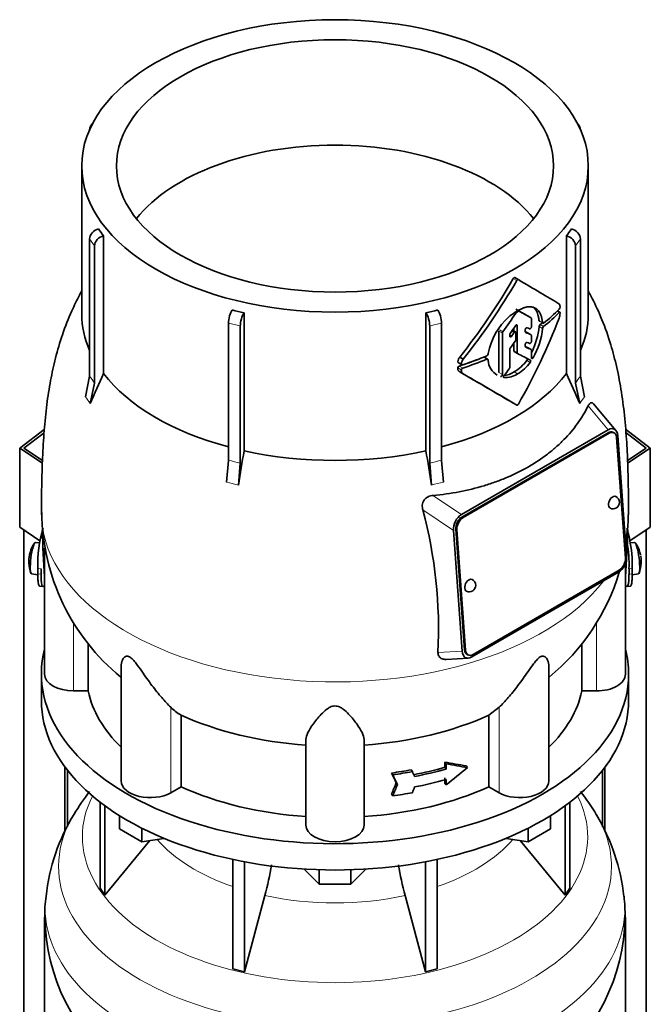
# Model space of a CAD drawing. Header units: millimetres. Extents: x 166 to 773, y -4101 to 2521.
# Tile 10 of 30: x 578 to 773, y -1601 to -1295. Entities that reach past the tile are written whole.
import ezdxf

# ---------------------------------------------------------------- set-up
doc = ezdxf.new("R2010")
doc.units = ezdxf.units.MM
for name, color, linetype in [('LOW_134-20', 7, 'Continuous'), ('M5X8_UNI7687', 7, 'Continuous'), ('VSI134_DIFFUSORE', 7, 'Continuous'), ('VSI134_TERMINALE', 7, 'Continuous'), ('VSI134_TESTATA', 7, 'Continuous')]:
    doc.layers.add(name, color=color, linetype=linetype)

# ---------------------------------------------------------------- blocks, each defined once
blk = doc.blocks.new('SE4')
at = {"layer": 'LOW_134-20', "color": 7, "linetype": 'Continuous', "lineweight": 35}
for p, q in [((579.14, -3834.09), (579.14, -1453.66)), ((771.99, -3834.09), (771.99, -1453.66)), ((591.89, -1527.18), (591.89, -1546.93)), ((592.64, -1528.17), (592.64, -1545.56)), ((758.49, -1528.17), (758.49, -1545.64)), ((759.24, -1527.18), (759.24, -1547.15))]:
    blk.add_line(p, q, dxfattribs=at)
at = {"layer": 'M5X8_UNI7687', "color": 7, "linetype": 'Continuous', "lineweight": 35}
for p, q in [((584.06, -1457.64), (582.75, -1457.52)), ((768.38, -1457.52), (767.08, -1457.64)), ((581.55, -1467.3), (583.47, -1467.6)), ((767.65, -1467.6), (769.58, -1467.3))]:
    blk.add_line(p, q, dxfattribs=at)
for centre, radius, start, end in [((590.66, -1463.46), 10, 144.9873, 163.3043), ((760.47, -1463.46), 10, 16.6957, 35.0127), ((590.66, -1463.46), 10, 166.4722, 175.0433), ((760.47, -1463.46), 10, 11.8797, 13.5278), ((1136.57, -1406.9), 370.34, 188.5064, 188.6141), ((590.66, -1463.46), 10, 182.7249, 201.02), ((760.47, -1463.46), 10, 338.98, 357.2751)]:
    blk.add_arc(centre, radius, start, end, dxfattribs=at)
for centre, major_axis, ratio, start_param, end_param in [((582.15, -1462.41), (0.6, 4.89), 0.169759, 0.004788, 3.136805), ((768.98, -1462.41), (0.6, -4.89), 0.169759, 0.004788, 3.136805), ((590.68, -1463.37), (9.78, -2.08), 0.810411, 3.076577, 3.120069), ((760.45, -1463.37), (-9.78, -2.08), 0.810411, 3.163117, 3.206609), ((589.14, -1461.46), (-7.36, -5.62), 0.747167, 5.690056, 5.839748), ((590.65, -1463.58), (9.94, -1.06), 0.589949, 3.115062, 3.229621), ((760.48, -1463.58), (-9.94, -1.06), 0.589949, 3.053564, 3.168123), ((761.99, -1461.46), (7.36, -5.62), 0.747167, 0.443437, 0.593129)]:
    blk.add_ellipse(centre, major_axis=major_axis, ratio=ratio, start_param=start_param, end_param=end_param, dxfattribs=at)
at = {"layer": 'VSI134_DIFFUSORE', "color": 7, "linetype": 'Continuous', "lineweight": 35}
for p, q in [((584.57, -1498.37), (584.57, -1506.53)), ((766.57, -1506.53), (766.57, -1498.37)), ((602.74, -1538.04), (602.74, -1564.71)), ((748.39, -1538.04), (748.39, -1564.71)), ((604.27, -1539.18), (604.27, -1566.85)), ((746.86, -1539.18), (746.86, -1566.85)), ((608.81, -1546.29), (608.81, -1542.24)), ((742.32, -1546.29), (742.32, -1542.24)), ((615.75, -1550.3), (608.81, -1546.29)), ((615.75, -1550.3), (615.75, -1546.13)), ((735.38, -1550.3), (735.38, -1546.13)), ((742.32, -1546.29), (735.38, -1550.3)), ((604.27, -1566.85), (618.13, -1549.93)), ((622.57, -1549.25), (615.75, -1550.3)), ((735.38, -1550.3), (728.56, -1549.25)), ((733, -1549.93), (746.86, -1566.85)), ((643.87, -1555.78), (643.87, -1589.71)), ((647.56, -1556.52), (647.56, -1590.59)), ((703.57, -1556.52), (703.57, -1590.59)), ((707.26, -1555.78), (707.26, -1589.71)), ((670.66, -1563.43), (666.01, -1558.78)), ((670.66, -1563.43), (670.66, -1559)), ((685.12, -1558.78), (680.47, -1563.43)), ((680.47, -1563.43), (680.47, -1559)), ((602.74, -1564.71), (604.27, -1566.85)), ((680.47, -1563.43), (670.66, -1563.43)), ((746.86, -1566.85), (748.39, -1564.71)), ((647.56, -1590.59), (653.84, -1566.98)), ((697.29, -1566.98), (703.57, -1590.59)), ((585.57, -1573.71), (585.57, -1616.76)), ((765.57, -1616.76), (765.57, -1573.71)), ((643.87, -1589.71), (647.56, -1590.59)), ((703.57, -1590.59), (707.26, -1589.71))]:
    blk.add_line(p, q, dxfattribs=at)
for centre, radius, start, end in [((652.83, -1576.36), 67.64, 142.0151, 149.254), ((697.56, -1577.08), 68.69, 30.6827, 38.076), ((644.58, -1572.89), 58.76, 148.0382, 174.4926), ((703.43, -1573.99), 62.04, 6.1947, 31.0911), ((564, -1542.66), 93.08, 344.857, 350.8464), ((785.82, -1542.87), 91.75, 189.176, 195.2315), ((610.02, -1572.04), 24.4, 168.6814, 183.9855), ((672.9, -1574.76), 92.58, 0.6467, 4.7026), ((646.29, -1572.82), 60.63, 180.8665, 232.3264), ((704.24, -1572.58), 61.25, 308.0561, 358.9367)]:
    blk.add_arc(centre, radius, start, end, dxfattribs=at)
for centre, major_axis, start_param, end_param in [((675.57, -1498.37), (91, 0), 2.993207, 6.283185), ((675.57, -1498.37), (91, 0), 0, 0.148386), ((675.57, -1506.53), (-91, 0), 0, 3.141593)]:
    blk.add_ellipse(centre, major_axis=major_axis, ratio=0.57735, start_param=start_param, end_param=end_param, dxfattribs=at)
at = {"layer": 'VSI134_DIFFUSORE', "color": 4, "linetype": 'Continuous', "lineweight": 9}
for centre, major_axis, start_param, end_param in [((675.57, -1548.79), (-78.3, 0), 0, 3.425204), ((675.57, -1548.79), (-78.3, 0), 5.999574, 6.283185), ((675.57, -1557.99), (85.67, 0), 2.810229, 6.283185), ((675.57, -1557.99), (85.67, 0), 0, 0.327773), ((675.57, -1533.68), (-61.63, 0), 0.463231, 1.030574), ((675.57, -1533.68), (61.63, 0), 5.252612, 5.819954), ((675.57, -1570.74), (-89.83, 0), 6.215651, 6.283185), ((675.57, -1570.74), (-89.83, 0), 0, 3.208497), ((675.57, -1533.68), (-61.63, 0), 1.210556, 1.931037)]:
    blk.add_ellipse(centre, major_axis=major_axis, ratio=0.57735, start_param=start_param, end_param=end_param, dxfattribs=at)
at = {"layer": 'VSI134_TERMINALE', "color": 7, "linetype": 'Continuous', "lineweight": 35}
for p, q in [((577.85, -1428.31), (585.48, -1422.47)), ((585.4, -1423.49), (579.14, -1428.29)), ((765.61, -1422.44), (773.28, -1428.31)), ((771.99, -1428.29), (765.7, -1423.46)), ((584.87, -1432.98), (577.85, -1428.31)), ((577.85, -1452.81), (577.85, -1428.31)), ((579.14, -1428.29), (584.9, -1432.11)), ((766.22, -1432.12), (771.99, -1428.29)), ((773.28, -1428.31), (766.26, -1432.98)), ((773.28, -1452.81), (773.28, -1428.31)), ((584.14, -1456.99), (577.85, -1452.81)), ((773.28, -1452.81), (766.96, -1457)), ((583.47, -1467.24), (583.47, -1465.61)), ((584.46, -1467.32), (584.46, -1465.69)), ((766.68, -1467.32), (766.68, -1465.69)), ((767.67, -1467.24), (767.67, -1465.61)), ((584.07, -1471.07), (585.06, -1471.15)), ((766.07, -1471.15), (767.06, -1471.07))]:
    blk.add_line(p, q, dxfattribs=at)
at = {"layer": 'VSI134_TERMINALE', "color": 4, "linetype": 'Continuous', "lineweight": 9}
for p, q in [((583.47, -1465.61), (584.46, -1465.69)), ((584.46, -1467.32), (583.47, -1467.24)), ((766.68, -1465.69), (767.67, -1465.61)), ((767.67, -1467.24), (766.68, -1467.32))]:
    blk.add_line(p, q, dxfattribs=at)
at = {"layer": 'VSI134_TERMINALE', "color": 7, "linetype": 'Continuous', "lineweight": 35}
for centre, radius, start, end in [((620.51, -1464.26), 37.07, 162.5529, 182.0785), ((729.05, -1464.47), 38.63, 358.3189, 17.0497), ((729.8, -1464.33), 36.9, 357.8966, 10.8333)]:
    blk.add_arc(centre, radius, start, end, dxfattribs=at)
for points, knots in [([(584.06, -1471.07), (583.99, -1471.07), (583.93, -1471.02), (583.8, -1470.83), (583.74, -1470.68), (583.66, -1470.36), (583.64, -1470.23), (583.6, -1469.97), (583.56, -1469.68), (583.53, -1469.34), (583.51, -1468.98), (583.5, -1468.79), (583.47, -1468.17), (583.47, -1467.73), (583.47, -1467.24)], [0.3962895, 0.3962895, 0.3962895, 0.3962895, 0.5, 0.5, 0.625, 0.625, 0.6875, 0.6875, 0.75, 0.8125, 0.8125, 0.875, 0.875, 1, 1, 1, 1]), ([(584.46, -1467.32), (584.46, -1467.81), (584.46, -1468.25), (584.49, -1468.86), (584.5, -1469.05), (584.52, -1469.41), (584.54, -1469.59), (584.59, -1470.06), (584.63, -1470.32), (584.73, -1470.75), (584.79, -1470.91), (584.93, -1471.12), (585.01, -1471.16), (585.14, -1471.15), (585.19, -1471.13), (585.29, -1471.06), (585.39, -1470.96), (585.5, -1470.82), (585.55, -1470.73)], [0, 0, 0, 0, 0.125, 0.125, 0.1875, 0.1875, 0.25, 0.25, 0.375, 0.375, 0.5, 0.5, 0.625, 0.625, 0.6875, 0.6875, 0.75, 0.8096651, 0.8096651, 0.8096651, 0.8096651]), ([(765.57, -1470.73), (765.63, -1470.81), (765.68, -1470.89), (765.85, -1471.07), (765.94, -1471.14), (766.12, -1471.16), (766.2, -1471.12), (766.34, -1470.91), (766.4, -1470.76), (766.48, -1470.44), (766.5, -1470.31), (766.54, -1470.05), (766.58, -1469.76), (766.61, -1469.42), (766.63, -1469.06), (766.64, -1468.87), (766.67, -1468.25), (766.68, -1467.81), (766.68, -1467.32)], [0.189779, 0.189779, 0.189779, 0.189779, 0.25, 0.25, 0.375, 0.375, 0.5, 0.5, 0.625, 0.625, 0.6875, 0.6875, 0.75, 0.8125, 0.8125, 0.875, 0.875, 1, 1, 1, 1]), ([(767.67, -1467.24), (767.67, -1467.73), (767.66, -1468.17), (767.63, -1468.78), (767.62, -1468.97), (767.6, -1469.33), (767.58, -1469.51), (767.54, -1469.98), (767.49, -1470.24), (767.39, -1470.67), (767.33, -1470.83), (767.2, -1471.02), (767.14, -1471.07), (767.07, -1471.07)], [0, 0, 0, 0, 0.125, 0.125, 0.1875, 0.1875, 0.25, 0.25, 0.375, 0.375, 0.5, 0.5, 0.6059848, 0.6059848, 0.6059848, 0.6059848])]:
    blk.add_open_spline(points, degree=3, knots=knots, dxfattribs=at)
at = {"layer": 'VSI134_TESTATA', "color": 7, "linetype": 'Continuous', "lineweight": 35}
for p, q in [((600.45, -1327.63), (599.84, -1328.48)), ((751.29, -1328.48), (750.68, -1327.63)), ((599.5, -1329.56), (599.5, -1329.58)), ((751.63, -1329.58), (751.63, -1329.56)), ((597.07, -1340.79), (597.07, -1386.79)), ((754.07, -1386.79), (754.07, -1340.79)), ((599.5, -1405.99), (599.5, -1363.44)), ((603.83, -1362.46), (603.83, -1405.2)), ((747.3, -1405.2), (747.3, -1362.46)), ((751.63, -1363.44), (751.63, -1405.99)), ((601.03, -1365.57), (601.03, -1408.12)), ((750.1, -1408.12), (750.1, -1365.57)), ((732.38, -1376.04), (731.32, -1375.43)), ((745.25, -1386.16), (744.52, -1385.73)), ((647.38, -1386.35), (647.38, -1429.09)), ((703.75, -1429.09), (703.75, -1386.35)), ((736.34, -1387.91), (735.27, -1387.29)), ((736.43, -1390.62), (736.43, -1388.13)), ((642.53, -1432.08), (642.53, -1389.53)), ((646.22, -1390.42), (646.22, -1432.96)), ((704.91, -1432.96), (704.91, -1390.42)), ((708.6, -1389.53), (708.6, -1432.08)), ((731.54, -1392.26), (730.56, -1391.7)), ((730.99, -1391.06), (730.99, -1391.95)), ((732.05, -1398.72), (732.05, -1390.31)), ((734.54, -1392.2), (734.54, -1391.62)), ((726.36, -1392.01), (726.36, -1404.87)), ((727.43, -1405.49), (727.43, -1392.63)), ((729.73, -1393.54), (729.73, -1393.12)), ((731.64, -1394.6), (731.64, -1392.49)), ((736.34, -1393.15), (735.27, -1392.53)), ((736.43, -1395.18), (736.43, -1393.37)), ((729.73, -1403.26), (729.73, -1397.72)), ((730.99, -1395.74), (730.99, -1398.11)), ((734.54, -1396.74), (734.54, -1396.17)), ((736.34, -1397.72), (735.27, -1397.11)), ((736.43, -1400.32), (736.43, -1397.95)), ((714.21, -1400.04), (715.31, -1400.68)), ((722.88, -1400.72), (721.8, -1400.1)), ((723.01, -1398.93), (723, -1399.12)), ((723, -1400.94), (723.01, -1401.11)), ((731.09, -1398.34), (732.16, -1398.95)), ((713.78, -1401.78), (714.88, -1402.41)), ((598.2, -1412.33), (599.5, -1405.99)), ((714.22, -1404.65), (715.32, -1405.29)), ((751.63, -1405.99), (752.93, -1412.33)), ((601.03, -1408.12), (599.73, -1414.46)), ((751.4, -1414.46), (750.1, -1408.12)), ((762.62, -1422.81), (755.72, -1414.6)), ((714.74, -1448.88), (760.25, -1422.6)), ((760.18, -1423.52), (714.92, -1449.64)), ((760.53, -1423.68), (715.28, -1449.81)), ((762.01, -1423.52), (761.65, -1423.35)), ((765.55, -1462.36), (762.84, -1425.01)), ((763.19, -1424.44), (765.91, -1461.79)), ((641.99, -1438.86), (642.53, -1432.08)), ((646.22, -1432.96), (645.69, -1439.74)), ((705.45, -1439.74), (704.91, -1432.96)), ((708.6, -1432.08), (709.14, -1438.86)), ((714.99, -1491.18), (712.28, -1453.84)), ((712.99, -1453.42), (715.7, -1490.77)), ((713.34, -1453.58), (716.05, -1490.94)), ((585.57, -1459.29), (585.57, -1498.37)), ((765.57, -1498.37), (765.57, -1464.03)), ((763.45, -1466.75), (717.94, -1493.02)), ((718.36, -1492.26), (763.61, -1466.13)), ((599.09, -1503.57), (599.09, -1488.85)), ((752.04, -1488.85), (752.04, -1503.57)), ((716.53, -1492.25), (716.88, -1492.42)), ((710.04, -1493.76), (716.87, -1493.37)), ((609.29, -1495.98), (609.29, -1531.44)), ((741.84, -1531.44), (741.84, -1496)), ((599.09, -1503.57), (594.57, -1503.57)), ((756.57, -1503.57), (752.04, -1503.57)), ((726.48, -1508.6), (723.28, -1511.07)), ((627.86, -1533.26), (627.86, -1511.07)), ((723.28, -1511.07), (723.28, -1533.26)), ((666.57, -1545.13), (666.57, -1518.62)), ((684.57, -1545.13), (684.57, -1518.62)), ((709.59, -1527.23), (709.59, -1525.59)), ((709.59, -1525.59), (709.97, -1526.13)), ((709.97, -1526.13), (709.97, -1527.76)), ((693.09, -1529), (693.48, -1529.54)), ((699.16, -1528.03), (699.54, -1528.57)), ((709.59, -1527.23), (709.97, -1527.76)), ((716.19, -1526.75), (716.58, -1527.29)), ((694.52, -1532.07), (694.91, -1532.61)), ((709.59, -1532.13), (709.59, -1530.49)), ((709.59, -1532.13), (709.97, -1532.66)), ((709.97, -1531.03), (709.97, -1532.66)), ((627.86, -1533.26), (624.65, -1535.11)), ((726.48, -1535.11), (723.28, -1533.26)), ((693.09, -1535.53), (693.48, -1536.08))]:
    blk.add_line(p, q, dxfattribs=at)
at = {"layer": 'VSI134_TESTATA', "color": 4, "linetype": 'Continuous', "lineweight": 9}
for p, q in [((601.03, -1365.57), (599.5, -1363.44)), ((751.63, -1363.44), (750.1, -1365.57)), ((731.88, -1376.33), (730.82, -1375.72)), ((736.33, -1387.91), (735.27, -1387.29)), ((739.88, -1389.42), (738.81, -1388.8)), ((745.07, -1386.22), (744.41, -1385.84)), ((646.22, -1390.42), (642.53, -1389.53)), ((708.6, -1389.53), (704.91, -1390.42)), ((727.57, -1392.24), (726.5, -1391.63)), ((731.7, -1390.11), (732.05, -1390.31)), ((739.88, -1391.18), (738.81, -1390.56)), ((740.18, -1390.58), (739.11, -1389.96)), ((727.43, -1392.63), (726.36, -1392.01)), ((729.73, -1393.2), (730.33, -1393.55)), ((731.06, -1392.5), (730.32, -1392.07)), ((736.32, -1393.14), (735.26, -1392.52)), ((736.32, -1397.72), (735.26, -1397.1)), ((722.59, -1400.72), (721.53, -1400.11)), ((732.05, -1398.72), (730.99, -1398.11)), ((736.43, -1399.98), (736.95, -1400.28)), ((714.71, -1404.05), (713.61, -1403.42)), ((714.75, -1402.12), (713.65, -1401.48)), ((715.16, -1403.49), (714.06, -1402.85)), ((734.99, -1401.07), (736.05, -1401.69)), ((726.36, -1404.87), (727.43, -1405.49)), ((727.84, -1406.31), (727.97, -1406.38)), ((731.07, -1404.65), (732.13, -1405.27)), ((598.58, -1412.82), (598.2, -1412.33)), ((598.58, -1412.82), (599.73, -1414.46)), ((751.77, -1413.89), (752.93, -1412.33)), ((751.77, -1413.89), (751.4, -1414.46)), ((754.02, -1415.19), (760.25, -1422.6)), ((760.53, -1423.68), (760.18, -1423.52)), ((642.9, -1439.04), (641.99, -1438.86)), ((642.9, -1439.04), (645.69, -1439.74)), ((706.36, -1439.48), (705.45, -1439.74)), ((706.36, -1439.48), (709.14, -1438.86)), ((714.74, -1448.88), (705.93, -1442.96)), ((712.28, -1453.84), (702.8, -1447.46)), ((715.28, -1449.81), (714.92, -1449.64)), ((713.34, -1453.58), (712.99, -1453.42)), ((585.5, -1468.23), (585.57, -1468.24)), ((765.57, -1468.24), (765.63, -1468.23)), ((594.57, -1503.57), (594.57, -1482.43)), ((756.57, -1503.57), (756.57, -1482.43)), ((707.48, -1491.61), (714.99, -1491.18)), ((716.05, -1490.94), (715.7, -1490.77)), ((624.65, -1535.11), (624.65, -1508.6)), ((726.48, -1535.11), (726.48, -1508.6))]:
    blk.add_line(p, q, dxfattribs=at)
at = {"layer": 'VSI134_TESTATA', "color": 7, "linetype": 'Continuous', "lineweight": 35}
for centre, radius, start, end in [((634.46, -1338.87), 38.66, 213.7109, 217.6034), ((716.67, -1338.87), 38.66, 322.3966, 326.2891), ((564.36, -1279.86), 192.09, 321.2685, 330.0618), ((562.21, -1278.63), 195.79, 321.4403, 330.0659), ((672.95, -1271.28), 117.87, 255.627, 257.474), ((678.18, -1271.28), 117.87, 282.526, 284.373), ((744.88, -1383.71), 0.189, 48.4238, 58.9517), ((744.27, -1384.5), 1.05, 319.4362, 2.2381), ((742.99, -1402.77), 20.34, 131.4374, 169.1268), ((732.18, -1386.82), 0.701, 121.3426, 147.4783), ((732.58, -1386.07), 0.25, 66.4547, 125.8549), ((739.48, -1386.01), 5.86, 340.0202, 355.9303), ((716.99, -1388.59), 21.91, 333.0686, 354.8481), ((718.12, -1389.2), 21.85, 329.5363, 354.8235), ((739.74, -1390.65), 0.93, 132.5622, 174.2913), ((740.8, -1391.27), 0.927, 132.3786, 174.2656), ((728.11, -1392.66), 0.685, 142.728, 177.4247), ((730.44, -1393.15), 0.71, 144.7473, 177.5843), ((730.9, -1394.57), 0.742, 324.5379, 357.5626), ((730.45, -1397.75), 0.719, 143.3889, 177.4377), ((716.38, -1401.71), 2.74, 142.4032, 175.1746), ((717.51, -1402.36), 2.77, 142.6885, 175.0994), ((722.3, -1399.04), 0.701, 294.3064, 353.4391), ((714.26, -1403.47), 0.65, 107.3621, 174.8958), ((715.36, -1404.11), 0.652, 107.6582, 174.966), ((728.73, -1400.7), 5.74, 184.0787, 240.0861), ((729.01, -1403.22), 0.729, 320.6246, 357.2202), ((724.75, -1393.81), 12.56, 300.2581, 324.6507), ((725.8, -1394.4), 12.58, 300.2436, 324.5986), ((801.22, -1497.98), 218.11, 154.8225, 157.4837), ((-408.02, -3348.9), 2244.89, 59.51557, 59.98786), ((-408.54, -3352.23), 2248.03, 59.51593, 60.00441), ((727.28, -1398.8), 6.98, 274.5485, 302.9777), ((728.35, -1399.47), 6.92, 266.8484, 303.1454), ((549.91, -1497.98), 218.11, 22.5163, 25.1775), ((1273.9, -1534.34), 635.3, 170.4635, 171.43609), ((77.23, -1534.34), 635.3, 8.56391, 9.5365), ((761.72, -1445.11), 2, 0, 64.5303), ((761.72, -1445.11), 2, 244.5303, 0), ((651.49, -1447.54), 66.81, 180.555, 230.7462), ((562.75, -1484.61), 144.9, 357.233, 14.8561), ((699.55, -1447.47), 66.93, 349.94, 359.3593), ((699.55, -1447.47), 66.93, 309.2835, 343.2719), ((717.17, -1470.83), 2, 244.5303, 0), ((717.17, -1470.83), 2, 0, 64.5303), ((636.31, -1496.78), 16.6, 225.4083, 239.3884)]:
    blk.add_arc(centre, radius, start, end, dxfattribs=at)
at = {"layer": 'VSI134_TESTATA', "color": 4, "linetype": 'Continuous', "lineweight": 9}
for centre, radius, start, end in [((570.72, -1428.25), 36.39, 33.5892, 37.725), ((780.41, -1428.25), 36.39, 142.275, 146.4108), ((633.76, -1476.92), 45.69, 74.1676, 78.9335), ((717.37, -1476.92), 45.69, 101.0665, 105.8324)]:
    blk.add_arc(centre, radius, start, end, dxfattribs=at)
at = {"layer": 'VSI134_TESTATA', "color": 7, "linetype": 'Continuous', "lineweight": 35}
for major_axis in [(78.5, 0), (67.74, 0)]:
    blk.add_ellipse((675.57, -1340.79), major_axis=major_axis, ratio=0.57735, dxfattribs=at)
for centre, major_axis, ratio, start_param, end_param in [((602.28, -1330.22), (2.44, -1.75), 0.754344, 2.912261, 3.637652), ((748.86, -1330.22), (-2.44, -1.75), 0.754344, 2.645534, 3.370925), ((675.57, -1373.45), (67.74, 0), 0.57735, 0.430765, 2.710827), ((602.28, -1362.78), (-2.44, -1.75), 0.754344, 4.207836, 5.787126), ((748.86, -1362.78), (-2.44, 1.75), 0.754344, 3.637652, 5.216942), ((603.81, -1364.91), (2.44, 1.75), 0.754344, 1.066243, 2.645534), ((747.32, -1364.91), (2.44, -1.75), 0.754344, 0.496059, 2.075349), ((675.57, -1343.24), (80, -46.83), 0.005973, 0.523921, 0.784455), ((643.68, -1387.93), (-0.7, -2.92), 0.31246, 3.786362, 5.365653), ((707.45, -1387.93), (-0.7, 2.92), 0.31246, 4.059125, 5.638416), ((675.57, -1352.88), (78.5, -44.84), 0.004672, -0.772853, -0.703933), ((675.56, -1362.31), (80, 0), 0.57735, -0.630598, -0.518021), ((675.57, -1386.79), (78.5, 0), 0.57735, 3.141593, 3.391494), ((647.37, -1388.82), (0.7, 2.92), 0.31246, 0.64477, 2.22406), ((703.76, -1388.82), (0.7, -2.92), 0.31246, 0.917533, 2.496823), ((675.57, -1352.97), (-59.79, -84.34), 0.630164, 1.551795, 1.620079), ((675.57, -1353.38), (80, 0), 0.57735, -0.790935, -0.780102), ((675.57, -1382.43), (56.38, 99), 0.573353, 4.713426, 4.974273), ((675.57, -1352.88), (80, -45.69), 0.004672, -0.773039, -0.705414), ((675.57, -1363.34), (80, -0.05), 0.576906, -0.63021, -0.517581), ((675.57, -1386.79), (-78.5, 0), 0.57735, 2.891692, 3.141593), ((634.77, -1333.09), (84.79, 108.49), 0.813815, 4.796406, 4.817449), ((632.68, -1332.28), (124.46, -65.52), 0.055137, -0.576041, -0.56471), ((675.57, -1363.34), (78.5, -0.05), 0.576906, -0.627228, -0.613459), ((640.14, -1337.8), (86.01, 97.61), 0.811036, -1.433588, -1.423742), ((633.45, -1334.38), (122.16, -64.34), 0.054855, -0.567828, -0.557381), ((632.63, -1333.91), (124.51, -65.57), 0.054855, -0.582253, -0.558494), ((640.96, -1341.43), (86.16, 95.92), 0.810489, -1.432045, -1.409969), ((631.66, -1337.83), (124.01, -66.26), 0.046433, -0.567944, -0.557578), ((630.81, -1337.34), (126.4, -67.54), 0.046433, -0.582298, -0.558682), ((631.21, -1335.92), (125.98, -67.1), 0.048322, -0.576058, -0.564869), ((675.57, -1363.35), (78.5, 0), 0.57735, -1.058237, -0.967486), ((675.57, -1363.35), (80, 0), 0.57735, -1.052994, -0.942461), ((675.57, -1362.31), (80, 0), 0.57735, -1.05245, -0.942461), ((675.57, -1366.28), (79.99, -43.94), 0.021828, -0.772923, -0.700364), ((650.72, -1353.35), (87.22, 75.16), 0.800393, -1.357861, -1.335212), ((675.57, -1386.79), (-78.5, 0), 0.57735, 0.41818, 1.136418), ((675.57, -1386.79), (78.5, 0), 0.57735, 5.146767, 5.865006), ((760.34, -1426.31), (-1.7, -3.94), 0.585917, 2.297572, 3.808941), ((760.36, -1426.06), (-1.29, -2.71), 0.625473, 3.141593, 3.879379), ((760.72, -1426.23), (-1.29, -2.71), 0.625473, 2.308583, 3.879379), ((675.57, -1386.79), (-78.5, 0), 0.57735, 1.203578, 1.938015), ((761.72, -1445.11), (0.86, 1.81), 0.625473, 0, 3.141593), ((715.17, -1452.39), (-1.52, -3.76), 0.658311, 3.841252, 5.352621), ((715.11, -1452.19), (1.29, 2.71), 0.625473, 0.737787, 2.308583), ((715.46, -1452.36), (1.29, 2.71), 0.625473, 0.737787, 2.308583), ((675.57, -1494.01), (-27.25, 225.93), 0.384309, 1.345929, 1.410262), ((675.57, -1494.01), (27.25, 225.93), 0.384309, -1.410262, -1.344851), ((763.02, -1463.23), (1.52, 3.76), 0.658311, 3.841252, 5.35262), ((763.43, -1463.58), (-1.29, -2.71), 0.625473, 0.737787, 2.308583), ((717.17, -1470.83), (0.86, 1.81), 0.625473, 0, 3.141593), ((717.85, -1489.31), (1.7, 3.94), 0.585917, 2.297573, 3.808941), ((717.82, -1489.55), (1.29, 2.71), 0.625473, 2.308583, 3.141593), ((718.17, -1489.71), (1.29, 2.71), 0.625473, 2.308583, 3.879379), ((594.57, -1498.37), (9, 0), 0.57735, 3.141593, 4.712389), ((756.57, -1498.37), (-9, 0), 0.57735, 1.570796, 3.141593), ((675.57, -1498.37), (-77, 0), 0.57735, 0.117151, 0.534109), ((675.57, -1498.37), (77, 0), 0.57735, 5.749077, 6.166034), ((675.57, -1476.17), (-77, 0), 0.57735, 0.902549, 1.453645), ((675.57, -1476.17), (77, 0), 0.57735, 4.82954, 5.380636), ((675.57, -1483.54), (76.01, -35.64), 0.345529, -0.95251, -0.854431), ((675.57, -1483.54), (77, -36.1), 0.345529, -0.953344, -0.85654), ((675.57, -1485.71), (77, 0), 0.57735, -1.341157, -1.259355), ((460.7, -1214.09), (312, -556.34), 0.096151, 0.909542, 0.916225), ((675.57, -1485.71), (78, 0), 0.57735, -1.339048, -1.258311), ((452.16, -1188.32), (323.67, -577.15), 0.09615, 0.884303, 0.887521), ((675.57, -1487.35), (77, 0), 0.57735, -1.249874, -1.113116), ((675.57, -1487.35), (78, 0), 0.57735, -1.248952, -1.113951), ((675.57, -1494.42), (72.18, 51.03), 0.579238, 4.780548, 4.877352), ((618.29, -1531.44), (9, 0), 0.57735, 3.141593, 5.497787), ((460.71, -1165.64), (-52.46, -635.69), 0.491081, 0.99085, 0.997533), ((457.72, -1209.94), (316.31, -564.02), 0.096151, 0.908896, 0.915487), ((675.57, -1490.61), (78, 0), 0.57735, -1.248952, -1.113951), ((732.84, -1531.44), (-9, 0), 0.57735, 0.785398, 3.141593), ((675.57, -1498.37), (-77, 0), 0.57735, 0.902549, 1.453645), ((675.57, -1498.37), (77, 0), 0.57735, 4.82954, 5.380636), ((457.72, -1161.46), (-53.18, -644.47), 0.491081, 0.991587, 0.998179), ((675.57, -1492.25), (78, 0), 0.57735, -1.339048, -1.258311), ((452.13, -1166.9), (-54.41, -659.53), 0.49109, 1.019542, 1.02276), ((675.57, -1545.13), (9, 0), 0.57735, 3.141593, 6.283185)]:
    blk.add_ellipse(centre, major_axis=major_axis, ratio=ratio, start_param=start_param, end_param=end_param, dxfattribs=at)
at = {"layer": 'VSI134_TESTATA', "color": 4, "linetype": 'Continuous', "lineweight": 9}
for start_param, end_param in [(-0.000076, 2.726381), (2.988518, 3.140845)]:
    blk.add_ellipse((675.57, -1448.22), major_axis=(-91, 0), ratio=0.57735, start_param=start_param, end_param=end_param, dxfattribs=at)
at = {"layer": 'VSI134_TESTATA', "color": 7, "linetype": 'Continuous', "lineweight": 35}
for points, knots in [([(730.82, -1375.72), (730.89, -1375.61), (730.98, -1375.51), (731.17, -1375.4), (731.26, -1375.39), (731.32, -1375.43)], [0, 0, 0, 0, 0.5, 0.5, 1, 1, 1, 1]), ([(732.38, -1376.04), (732.32, -1376), (732.23, -1376.01), (732.04, -1376.12), (731.95, -1376.22), (731.88, -1376.33)], [0, 0, 0, 0, 0.5, 0.5, 1, 1, 1, 1]), ([(597.06, -1379.54), (596.82, -1379.98), (595.76, -1382), (593.6, -1386.46), (591.03, -1392.95), (588.89, -1400.24), (587.32, -1407.49), (586.16, -1415.03), (585.37, -1423.06), (584.9, -1430.88), (584.7, -1438.07), (584.62, -1443.17), (584.56, -1446.96), (584.57, -1448.67), (584.57, -1448.98)], [0.1148792, 0.1148792, 0.1148792, 0.1148792, 0.1327675, 0.1959873, 0.2897519, 0.378948, 0.4632975, 0.5539553, 0.6544097, 0.7630174, 0.8570281, 0.9326695, 0.9896648, 1, 1, 1, 1]), ([(766.56, -1448.98), (766.56, -1447.23), (766.54, -1444.26), (766.45, -1439.64), (766.33, -1433.7), (765.99, -1426.33), (765.35, -1418.31), (764.28, -1410.16), (762.8, -1402.53), (760.76, -1394.96), (758.15, -1387.84), (755.71, -1382.65), (754.35, -1380.05), (754.08, -1379.55)], [0, 0, 0, 0, 0.0602654, 0.1194606, 0.1996229, 0.2980677, 0.4046883, 0.504543, 0.5973715, 0.682554, 0.7809678, 0.8646117, 0.8849587, 0.8849587, 0.8849587, 0.8849587]), ([(736.48, -1384.5), (736.43, -1384.49), (736.33, -1384.46), (736.18, -1384.44), (736.03, -1384.43), (735.87, -1384.43), (735.72, -1384.43), (735.56, -1384.44), (735.41, -1384.45), (735.26, -1384.47), (735.1, -1384.5), (734.95, -1384.53), (734.8, -1384.57), (734.65, -1384.6), (734.5, -1384.65), (734.36, -1384.69), (734.21, -1384.74), (734.07, -1384.79), (733.93, -1384.84), (733.79, -1384.89), (733.54, -1385), (733.17, -1385.16), (732.67, -1385.42), (732.16, -1385.7), (731.63, -1386.01), (731.11, -1386.35), (730.58, -1386.72), (730.05, -1387.1), (729.7, -1387.38), (729.52, -1387.52)], [0, 0, 0, 0, 0.027225, 0.053963, 0.080229, 0.106036, 0.131393, 0.156305, 0.180776, 0.20481, 0.228406, 0.251563, 0.274281, 0.296556, 0.318385, 0.339764, 0.36069, 0.381158, 0.401163, 0.420702, 0.439769, 0.508178, 0.577363, 0.647201, 0.717542, 0.788205, 0.858988, 0.929667, 1, 1, 1, 1]), ([(739.88, -1389.42), (739.87, -1389.32), (739.85, -1389.13), (739.81, -1388.84), (739.77, -1388.56), (739.71, -1388.28), (739.65, -1388.01), (739.59, -1387.74), (739.46, -1387.3), (739.23, -1386.69), (738.86, -1386.03), (738.4, -1385.46), (737.95, -1385.08), (737.53, -1384.84), (737.2, -1384.69), (736.86, -1384.57), (736.61, -1384.52), (736.48, -1384.5)], [0, 0, 0, 0, 0.036046, 0.07226, 0.108651, 0.145226, 0.181995, 0.21897, 0.256164, 0.374824, 0.50166, 0.611779, 0.746751, 0.808863, 0.871706, 0.935274, 1, 1, 1, 1]), ([(737.11, -1384.67), (737.2, -1384.74), (737.44, -1384.97), (737.81, -1385.44), (738.18, -1386.13), (738.43, -1386.8), (738.58, -1387.37), (738.68, -1387.83), (738.76, -1388.3), (738.79, -1388.64), (738.81, -1388.8)], [0.3320997, 0.3320997, 0.3320997, 0.3320997, 0.389092, 0.5058891, 0.633698, 0.7533976, 0.8158474, 0.8777312, 0.9391014, 1, 1, 1, 1]), ([(745, -1383.57), (745.02, -1383.58), (745.05, -1383.61), (745.09, -1383.67), (745.13, -1383.73), (745.17, -1383.8), (745.2, -1383.87), (745.23, -1383.96), (745.25, -1384.05), (745.27, -1384.14), (745.29, -1384.24), (745.31, -1384.35), (745.32, -1384.42), (745.32, -1384.46)], [0, 0, 0, 0, 0.08878, 0.177923, 0.267524, 0.357639, 0.448281, 0.53943, 0.631034, 0.723011, 0.815254, 0.907634, 1, 1, 1, 1]), ([(745.32, -1386.43), (745.33, -1386.3), (745.31, -1386.2), (745.21, -1386.13), (745.14, -1386.15), (745.07, -1386.22)], [0, 0, 0, 0, 0.5, 0.5, 1, 1, 1, 1]), ([(731.47, -1390.33), (731.52, -1390.25), (731.58, -1390.18), (731.71, -1390.09), (731.78, -1390.06), (731.91, -1390.05), (731.96, -1390.08), (732.03, -1390.17), (732.05, -1390.23), (732.05, -1390.31)], [0, 0, 0, 0, 0.25, 0.25, 0.5, 0.5, 0.75, 0.75, 1, 1, 1, 1]), ([(734.54, -1391.62), (734.54, -1391.54), (734.55, -1391.45), (734.62, -1391.28), (734.67, -1391.19), (734.79, -1391.06), (734.86, -1391), (734.98, -1390.94), (735.04, -1390.94), (735.09, -1390.96)], [0, 0, 0, 0, 0.25, 0.25, 0.5, 0.5, 0.75, 0.75, 1, 1, 1, 1]), ([(735.89, -1391.29), (735.94, -1391.31), (736, -1391.31), (736.12, -1391.25), (736.18, -1391.19), (736.3, -1391.05), (736.35, -1390.97), (736.41, -1390.79), (736.43, -1390.7), (736.43, -1390.62)], [0, 0, 0, 0, 0.25, 0.25, 0.5, 0.5, 0.75, 0.75, 1, 1, 1, 1]), ([(739.88, -1389.42), (739.89, -1389.51), (739.93, -1389.58), (740.04, -1389.62), (740.11, -1389.6), (740.18, -1389.55)], [0, 0, 0, 0, 0.5, 0.5, 1, 1, 1, 1]), ([(730.33, -1393.55), (730.27, -1393.62), (730.21, -1393.69), (730.07, -1393.78), (730, -1393.8), (729.88, -1393.8), (729.83, -1393.78), (729.75, -1393.69), (729.73, -1393.62), (729.73, -1393.54)], [0, 0, 0, 0, 0.25, 0.25, 0.5, 0.5, 0.75, 0.75, 1, 1, 1, 1]), ([(731.64, -1392.49), (731.64, -1392.41), (731.62, -1392.35), (731.55, -1392.26), (731.5, -1392.24), (731.38, -1392.24), (731.31, -1392.26), (731.17, -1392.35), (731.11, -1392.42), (731.06, -1392.5)], [0, 0, 0, 0, 0.25, 0.25, 0.5, 0.5, 0.75, 0.75, 1, 1, 1, 1]), ([(734.54, -1396.17), (734.54, -1396.09), (734.55, -1396), (734.62, -1395.82), (734.68, -1395.74), (734.79, -1395.6), (734.86, -1395.55), (734.99, -1395.49), (735.05, -1395.49), (735.09, -1395.51)], [0, 0, 0, 0, 0.25, 0.25, 0.5, 0.5, 0.75, 0.75, 1, 1, 1, 1]), ([(735.89, -1395.85), (735.93, -1395.88), (735.99, -1395.87), (736.12, -1395.81), (736.18, -1395.76), (736.3, -1395.62), (736.34, -1395.53), (736.41, -1395.35), (736.43, -1395.26), (736.43, -1395.18)], [0, 0, 0, 0, 0.25, 0.25, 0.5, 0.5, 0.75, 0.75, 1, 1, 1, 1]), ([(721.52, -1400.1), (721.62, -1400.06), (721.72, -1400.06), (721.8, -1400.1), (721.8, -1400.1), (721.8, -1400.1)], [0, 0, 0, 0, 0.5, 0.5, 0.5191186, 0.5191186, 0.5191186, 0.5191186]), ([(723, -1400.94), (722.99, -1400.83), (722.94, -1400.75), (722.8, -1400.68), (722.69, -1400.68), (722.59, -1400.72)], [0, 0, 0, 0, 0.5, 0.5, 1, 1, 1, 1]), ([(734.99, -1401.07), (735.08, -1400.95), (735.14, -1400.79), (735.15, -1400.59), (735.15, -1400.54), (735.13, -1400.49)], [0, 0, 0, 0, 0.5, 0.5, 0.7486196, 0.7486196, 0.7486196, 0.7486196]), ([(736.11, -1401), (736.19, -1401.04), (736.22, -1401.14), (736.2, -1401.41), (736.14, -1401.56), (736.05, -1401.69)], [0, 0, 0, 0, 0.5, 0.5, 1, 1, 1, 1]), ([(736.95, -1400.28), (736.91, -1400.37), (736.85, -1400.43), (736.73, -1400.53), (736.67, -1400.56), (736.56, -1400.57), (736.51, -1400.55), (736.45, -1400.46), (736.43, -1400.4), (736.43, -1400.32)], [0, 0, 0, 0, 0.25, 0.25, 0.5, 0.5, 0.75, 0.75, 1, 1, 1, 1]), ([(713.61, -1403.42), (713.61, -1403.57), (713.62, -1403.83), (713.71, -1404.15), (713.84, -1404.35), (714.01, -1404.51), (714.15, -1404.6), (714.22, -1404.65)], [0, 0, 0, 0, 0.297831, 0.494663, 0.647573, 0.81148, 1, 1, 1, 1]), ([(713.78, -1401.78), (713.78, -1401.77), (713.77, -1401.77), (713.68, -1401.71), (713.63, -1401.6), (713.65, -1401.48)], [0.4706024, 0.4706024, 0.4706024, 0.4706024, 0.5, 0.5, 1, 1, 1, 1]), ([(715.32, -1405.29), (715.22, -1405.22), (715.03, -1405.09), (714.82, -1404.83), (714.73, -1404.48), (714.72, -1404.21), (714.71, -1404.05)], [0, 0, 0, 0, 0.268166, 0.496148, 0.696011, 1, 1, 1, 1]), ([(714.75, -1402.12), (714.74, -1402.24), (714.78, -1402.35), (714.95, -1402.46), (715.08, -1402.47), (715.2, -1402.43)], [0, 0, 0, 0, 0.5, 0.5, 1, 1, 1, 1]), ([(727.43, -1405.49), (727.43, -1405.56), (727.41, -1405.65), (727.33, -1405.81), (727.28, -1405.89), (727.15, -1406.02), (727.08, -1406.07), (726.93, -1406.12), (726.86, -1406.13), (726.81, -1406.11)], [0, 0, 0, 0, 0.25, 0.25, 0.5, 0.5, 0.75, 0.75, 1, 1, 1, 1]), ([(727.97, -1406.38), (727.86, -1406.37), (727.78, -1406.27), (727.77, -1406), (727.84, -1405.83), (727.95, -1405.7)], [0, 0, 0, 0, 0.5, 0.5, 1, 1, 1, 1]), ([(705.93, -1442.96), (708.72, -1442.7), (711.44, -1442.31), (716.71, -1441.3), (719.27, -1440.67), (723, -1439.55), (724.22, -1439.15), (726.03, -1438.5), (726.62, -1438.27), (727.81, -1437.81), (728.4, -1437.57), (731.29, -1436.33), (733.48, -1435.24), (737.62, -1432.85), (739.57, -1431.55), (742.31, -1429.46), (743.19, -1428.73), (744.9, -1427.23), (745.72, -1426.45), (748.06, -1424.06), (749.46, -1422.4), (751.97, -1418.91), (753.07, -1417.09), (754.02, -1415.19)], [0, 0, 0, 0, 0.125, 0.125, 0.25, 0.25, 0.3125, 0.3125, 0.34375, 0.34375, 0.375, 0.375, 0.5, 0.5, 0.625, 0.625, 0.6875, 0.6875, 0.75, 0.75, 0.875, 0.875, 1, 1, 1, 1]), ([(731.88, -1414.94), (731.95, -1414.98), (732.04, -1414.97), (732.23, -1414.86), (732.32, -1414.76), (732.38, -1414.65)], [0, 0, 0, 0, 0.5, 0.5, 1, 1, 1, 1]), ([(754.02, -1415.19), (754.11, -1415.02), (754.2, -1414.86), (754.4, -1414.59), (754.51, -1414.47), (754.73, -1414.3), (754.85, -1414.24), (755.1, -1414.2), (755.22, -1414.22), (755.41, -1414.32), (755.47, -1414.36), (755.59, -1414.46), (755.65, -1414.52), (755.7, -1414.58), (755.7, -1414.58), (755.7, -1414.58)], [0, 0, 0, 0, 0.125, 0.125, 0.25, 0.25, 0.375, 0.375, 0.5, 0.5, 0.5625, 0.5625, 0.625, 0.625, 0.6251488, 0.6251488, 0.6251488, 0.6251488]), ([(702.8, -1447.46), (702.73, -1447.22), (702.67, -1446.97), (702.61, -1446.45), (702.6, -1446.19), (702.65, -1445.66), (702.7, -1445.39), (702.89, -1444.88), (703.01, -1444.64), (703.25, -1444.3), (703.34, -1444.19), (703.52, -1443.99), (703.62, -1443.9), (703.83, -1443.72), (703.94, -1443.64), (704.17, -1443.5), (704.29, -1443.43), (704.65, -1443.25), (704.9, -1443.16), (705.42, -1443.03), (705.67, -1442.98), (705.93, -1442.96)], [0, 0, 0, 0, 0.125, 0.125, 0.25, 0.25, 0.375, 0.375, 0.5, 0.5, 0.5625, 0.5625, 0.625, 0.625, 0.6875, 0.6875, 0.75, 0.75, 0.875, 0.875, 1, 1, 1, 1]), ([(710.03, -1493.76), (709.83, -1493.77), (709.63, -1493.77), (709.21, -1493.72), (708.98, -1493.67), (708.57, -1493.51), (708.39, -1493.41), (708.05, -1493.15), (707.91, -1493), (707.69, -1492.65), (707.61, -1492.45), (707.5, -1492.05), (707.48, -1491.83), (707.48, -1491.61)], [0.271361, 0.271361, 0.271361, 0.271361, 0.375, 0.375, 0.5, 0.5, 0.625, 0.625, 0.75, 0.75, 0.875, 0.875, 1, 1, 1, 1]), ([(624.65, -1508.6), (623.8, -1507.76), (622.85, -1506.76), (620.88, -1504.48), (619.85, -1503.19), (617.78, -1500.45), (616.75, -1498.98), (615.11, -1496.64), (614.55, -1495.83), (613.63, -1494.64), (613.32, -1494.25), (612.62, -1493.5), (612.24, -1493.16), (611.52, -1492.77), (611.21, -1492.73), (610.72, -1492.8), (610.53, -1492.91), (610.05, -1493.29), (609.83, -1493.65), (609.4, -1494.62), (609.28, -1495.28), (609.29, -1495.95)], [0, 0, 0, 0, 0.125, 0.125, 0.25, 0.25, 0.375, 0.375, 0.4375, 0.4375, 0.46875, 0.46875, 0.5, 0.5, 0.53125, 0.53125, 0.5625, 0.5625, 0.625, 0.625, 0.7286685, 0.7286685, 0.7286685, 0.7286685]), ([(741.84, -1495.96), (741.85, -1495.27), (741.73, -1494.6), (741.28, -1493.6), (741.06, -1493.25), (740.55, -1492.88), (740.35, -1492.78), (739.84, -1492.73), (739.52, -1492.8), (738.79, -1493.24), (738.42, -1493.59), (737.73, -1494.35), (737.42, -1494.74), (736.52, -1495.93), (735.96, -1496.73), (734.34, -1499.04), (733.31, -1500.5), (731.24, -1503.25), (730.23, -1504.5), (728.28, -1506.76), (727.32, -1507.77), (726.48, -1508.6)], [0.269229, 0.269229, 0.269229, 0.269229, 0.375, 0.375, 0.4375, 0.4375, 0.46875, 0.46875, 0.5, 0.5, 0.53125, 0.53125, 0.5625, 0.5625, 0.625, 0.625, 0.75, 0.75, 0.875, 0.875, 1, 1, 1, 1]), ([(684.57, -1518.62), (684.57, -1517.99), (684.33, -1517.27), (683.54, -1515.65), (682.98, -1514.74), (681.6, -1512.82), (680.8, -1511.8), (679.28, -1510.21), (678.73, -1509.67), (677.72, -1508.94), (677.36, -1508.7), (676.51, -1508.33), (676.01, -1508.2), (674.99, -1508.22), (674.51, -1508.37), (673.67, -1508.76), (673.32, -1509), (672.33, -1509.73), (671.79, -1510.27), (670.3, -1511.84), (669.5, -1512.86), (668.13, -1514.78), (667.58, -1515.67), (666.8, -1517.27), (666.57, -1518), (666.57, -1518.62)], [0, 0, 0, 0, 0.125, 0.125, 0.25, 0.25, 0.375, 0.375, 0.4375, 0.4375, 0.46875, 0.46875, 0.5, 0.5, 0.53125, 0.53125, 0.5625, 0.5625, 0.625, 0.625, 0.75, 0.75, 0.875, 0.875, 1, 1, 1, 1])]:
    blk.add_open_spline(points, degree=3, knots=knots, dxfattribs=at)
for points in [[(736.43, -1388.13), (736.43, -1388.02), (736.4, -1387.94), (736.33, -1387.91)], [(738.9, -1388.97), (738.85, -1388.95), (738.82, -1388.89), (738.81, -1388.8)], [(734.65, -1392.43), (734.58, -1392.4), (734.54, -1392.32), (734.54, -1392.2)], [(735.26, -1392.52), (735.26, -1392.53), (735.27, -1392.53), (735.27, -1392.53)], [(736.43, -1393.37), (736.43, -1393.25), (736.39, -1393.17), (736.32, -1393.14)], [(734.65, -1396.97), (734.58, -1396.94), (734.54, -1396.85), (734.54, -1396.74)], [(736.43, -1397.95), (736.43, -1397.83), (736.39, -1397.75), (736.32, -1397.72)], [(731.1, -1398.34), (731.03, -1398.3), (730.99, -1398.22), (730.99, -1398.11)], [(732.05, -1398.72), (732.05, -1398.83), (732.09, -1398.91), (732.16, -1398.95)]]:
    blk.add_open_spline(points, degree=3, dxfattribs=at)

msp = doc.modelspace()

# ---------------------------------------------------------------- block references
msp.add_blockref('SE4', (0, 0))

doc.saveas('drawing.dxf')
